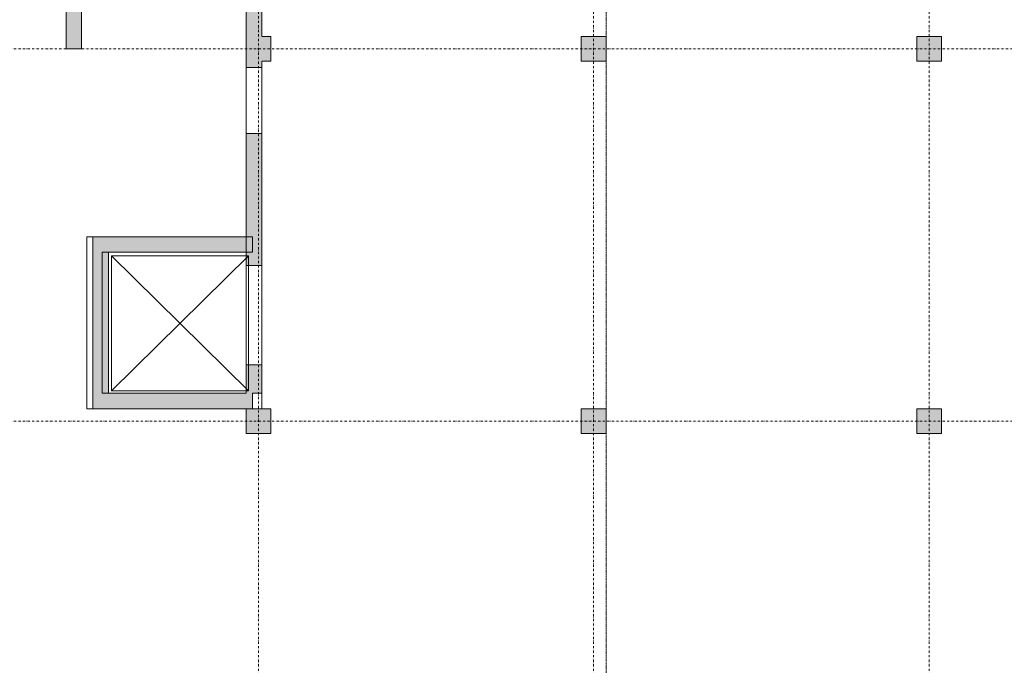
# Model space of a CAD drawing. Header units: centimetres. Extents: x -1589 to 108054, y -205274 to 31709.
# Tile 136 of 256: x 1534 to 3120, y 21203 to 22243. Entities that reach past the tile are written whole.
import ezdxf

# ---------------------------------------------------------------- set-up
doc = ezdxf.new("R2010")
doc.units = ezdxf.units.CM
doc.header["$LTSCALE"] = 0.01
doc.header["$MEASUREMENT"] = 0
for name, pattern in [('Krawędzie ukryte', [27, 20, -7]), ('Kropki i Kreski', [72, 36, -18, 0, -18]), ('Wipeout_Contour', [100, 0, -100])]:
    doc.linetypes.add(name, pattern=pattern)
for name, color, linetype in [('2_słupy.ISTN', 7, 'Continuous'), ('2_umeblowanie.ISTN', 7, 'Continuous'), ('2_ściany wewnętrzne.ISTN', 7, 'Continuous'), ('3_linie 2D .ISTN', 7, 'Continuous'), ('4_osie.ISTN', 7, 'Continuous')]:
    doc.layers.add(name, color=color, linetype=linetype)

msp = doc.modelspace()

# ---------------------------------------------------------------- wipeouts: each hides what was drawn before it
at = {"color": 8, "linetype": 'Wipeout_Contour', "lineweight": 5, "ltscale": 10574.14249}
msp.add_wipeout([(2438.63417, 22176.47927), (2478.63417, 22176.47927), (2478.63417, 22216.47927), (2438.63417, 22216.47927)], dxfattribs=at).dxf.layer = '2_słupy.ISTN'
at = {"color": 8, "linetype": 'Wipeout_Contour', "lineweight": 5, "ltscale": 12610.718871}
msp.add_wipeout([(2979.3314, 22176.47927), (3019.3314, 22176.47927), (3019.3314, 22216.47927), (2979.3314, 22216.47927)], dxfattribs=at).dxf.layer = '2_słupy.ISTN'
at = {"color": 8, "linetype": 'Wipeout_Contour', "lineweight": 5, "ltscale": 9946.241664}
msp.add_wipeout([(2438.63417, 21576.47927), (2478.63417, 21576.47927), (2478.63417, 21616.47927), (2438.63417, 21616.47927)], dxfattribs=at).dxf.layer = '2_słupy.ISTN'
at = {"color": 8, "linetype": 'Wipeout_Contour', "lineweight": 5, "ltscale": 12089.06322}
msp.add_wipeout([(2979.3314, 21576.47927), (3019.3314, 21576.47927), (3019.3314, 21616.47927), (2979.3314, 21616.47927)], dxfattribs=at).dxf.layer = '2_słupy.ISTN'
at = {"color": 8, "linetype": 'Wipeout_Contour', "lineweight": 5, "ltscale": 8268.900386}
msp.add_wipeout([(1608.42299, 22778.53309), (1608.42299, 22196.53309), (1633.42299, 22196.53309), (1633.42299, 22778.53309)], dxfattribs=at).dxf.layer = '2_ściany wewnętrzne.ISTN'
at = {"color": 8, "linetype": 'Wipeout_Contour', "lineweight": 5, "ltscale": 9228.38428}
msp.add_wipeout([(1923.63416, 22776.53309), (1898.63417, 22776.53309), (1898.63417, 22216.47927), (1923.63416, 22216.47927)], dxfattribs=at).dxf.layer = '2_ściany wewnętrzne.ISTN'
at = {"color": 8, "linetype": 'Wipeout_Contour', "lineweight": 5, "ltscale": 5322.208016}
msp.add_wipeout([(1666.63417, 21868.53309), (1641.63417, 21893.53309), (1641.63417, 21868.53309)], dxfattribs=at).dxf.layer = '2_ściany wewnętrzne.ISTN'
at = {"color": 8, "linetype": 'Wipeout_Contour', "lineweight": 5, "ltscale": 5116.697276}
msp.add_wipeout([(1666.63417, 21641.53309), (1641.63417, 21616.53309), (1666.63417, 21616.53309)], dxfattribs=at).dxf.layer = '2_ściany wewnętrzne.ISTN'
at = {"color": 8, "linetype": 'Wipeout_Contour', "lineweight": 5, "ltscale": 5874.442449}
msp.add_wipeout([(1898.63417, 21641.53309), (1923.63417, 21616.53309), (1923.63417, 21641.53309)], dxfattribs=at).dxf.layer = '2_ściany wewnętrzne.ISTN'

# ---------------------------------------------------------------- next in the draw order: hatches: boundary and pattern name
at = {"layer": '2_słupy.ISTN', "linetype": 'Continuous', "lineweight": 5}
for points in [[(2438.63417, 22176.47927), (2478.63417, 22176.47927), (2478.63417, 22216.47927), (2438.63417, 22216.47927)], [(2979.3314, 22176.47927), (3019.3314, 22176.47927), (3019.3314, 22216.47927), (2979.3314, 22216.47927)], [(2438.63417, 21576.47927), (2478.63417, 21576.47927), (2478.63417, 21616.47927), (2438.63417, 21616.47927)], [(2979.3314, 21576.47927), (3019.3314, 21576.47927), (3019.3314, 21616.47927), (2979.3314, 21616.47927)]]:
    msp.add_hatch(color=8, dxfattribs=at).paths.add_polyline_path(points)
at = {"layer": '2_ściany wewnętrzne.ISTN', "linetype": 'Continuous', "lineweight": 5}
for points in [[(1608.42299, 22778.53309), (1608.42299, 22196.53309), (1633.42299, 22196.53309), (1633.42299, 22778.53309)], [(1898.63417, 22776.53309), (1898.63417, 22216.47927), (1923.63416, 22216.47927), (1923.63416, 22776.53309)]]:
    msp.add_hatch(color=8, dxfattribs=at).paths.add_polyline_path(points)

# ---------------------------------------------------------------- next in the draw order: linework, layer by layer
at = {"layer": '2_słupy.ISTN', "color": 8, "linetype": 'Continuous', "lineweight": 5, "flags": 128}
for points in [[(2438.63417, 22176.47927), (2478.63417, 22176.47927), (2478.63417, 22216.47927), (2438.63417, 22216.47927)], [(2438.63417, 22176.47927), (2478.63417, 22176.47927), (2478.63417, 22216.47927), (2438.63417, 22216.47927)], [(2979.3314, 22176.47927), (3019.3314, 22176.47927), (3019.3314, 22216.47927), (2979.3314, 22216.47927)], [(2979.3314, 22176.47927), (3019.3314, 22176.47927), (3019.3314, 22216.47927), (2979.3314, 22216.47927)], [(2438.63417, 21576.47927), (2478.63417, 21576.47927), (2478.63417, 21616.47927), (2438.63417, 21616.47927)], [(2438.63417, 21576.47927), (2478.63417, 21576.47927), (2478.63417, 21616.47927), (2438.63417, 21616.47927)], [(2979.3314, 21576.47927), (3019.3314, 21576.47927), (3019.3314, 21616.47927), (2979.3314, 21616.47927)], [(2979.3314, 21576.47927), (3019.3314, 21576.47927), (3019.3314, 21616.47927), (2979.3314, 21616.47927)]]:
    msp.add_lwpolyline(points, close=True, dxfattribs=at)
at = {"layer": '2_umeblowanie.ISTN', "color": 8, "linetype": 'Krawędzie ukryte', "lineweight": 5}
msp.add_lwpolyline([(2478.63417, 22783.29585), (2478.63417, 20416.12956)], dxfattribs=at)
at = {"layer": '2_ściany wewnętrzne.ISTN', "color": 8, "linetype": 'Continuous', "lineweight": 5, "flags": 128}
for points in [[(1608.42299, 22778.53309), (1608.42299, 22196.53309)], [(1608.42299, 22778.53309), (1608.42299, 22196.53309)], [(1633.42299, 22196.53309), (1633.42299, 22778.53309)], [(1633.42299, 22196.53309), (1633.42299, 22778.53309)], [(1898.63417, 22776.53309), (1898.63417, 22216.47927)], [(1898.63417, 22776.53309), (1898.63417, 22216.47927)], [(1923.63417, 22216.47928), (1923.63417, 22776.53309)], [(1923.63417, 22216.47927), (1923.63417, 22776.53309)], [(1608.42299, 22196.53309), (1633.42299, 22196.53309)], [(1608.42299, 22196.53309), (1633.42299, 22196.53309)]]:
    msp.add_lwpolyline(points, dxfattribs=at)
at = {"layer": '4_osie.ISTN', "color": 7, "linetype": 'Kropki i Kreski', "lineweight": 0, "ltscale": 10}
for p, q in [((2458.63417, 19902.02612), (2458.63417, 23622.03555)), ((2999.3314, 19902.02612), (2999.3314, 23622.03555))]:
    msp.add_line(p, q, dxfattribs=at)

# ---------------------------------------------------------------- next in the draw order: wipeouts: each hides what was drawn before it
at = {"color": 8, "linetype": 'Wipeout_Contour', "lineweight": 5, "ltscale": 8181.192384}
msp.add_wipeout([(1898.63417, 21641.53309), (1923.63416, 21641.53309), (1923.63416, 22176.47927), (1898.63417, 22176.47927)], dxfattribs=at).dxf.layer = '2_ściany wewnętrzne.ISTN'

# ---------------------------------------------------------------- next in the draw order: hatches: boundary and pattern name
at = {"layer": '2_ściany wewnętrzne.ISTN', "linetype": 'Continuous', "lineweight": 5}
msp.add_hatch(color=8, dxfattribs=at).paths.add_polyline_path([(1923.63416, 22176.47927), (1898.63417, 22176.47927), (1898.63417, 22166.16275), (1923.63417, 22166.16275)])

# ---------------------------------------------------------------- next in the draw order: linework, layer by layer
at = {"layer": '2_ściany wewnętrzne.ISTN', "color": 8, "linetype": 'Continuous', "lineweight": 5}
for p, q in [((1923.63417, 22166.16275), (1898.63417, 22166.16275)), ((1923.63417, 22166.16275), (1898.63417, 22166.16275)), ((1923.63417, 22060.16275), (1898.63417, 22060.16275)), ((1923.63417, 22060.16275), (1898.63417, 22060.16275)), ((1923.63417, 21847.44459), (1898.63417, 21847.44459)), ((1923.63417, 21847.44459), (1898.63417, 21847.44459)), ((1923.63417, 21687.44459), (1898.63417, 21687.44459)), ((1923.63417, 21687.44459), (1898.63417, 21687.44459))]:
    msp.add_line(p, q, dxfattribs=at)
at = {"layer": '2_ściany wewnętrzne.ISTN', "color": 8, "linetype": 'Continuous', "lineweight": 5, "flags": 128}
for points in [[(1898.63417, 22176.47927), (1898.63417, 21893.53309)], [(1898.63417, 22176.47927), (1898.63417, 22166.16275)], [(1923.63417, 21616.53309), (1923.63417, 22176.47927)], [(1923.63417, 22166.16275), (1923.63417, 22176.47927)], [(1923.63417, 21847.4446), (1923.63417, 22060.16274)], [(1908.63417, 21893.53309), (1908.63417, 21868.53309)], [(1898.63417, 21868.53309), (1898.63417, 21641.53309)]]:
    msp.add_lwpolyline(points, dxfattribs=at)

# ---------------------------------------------------------------- next in the draw order: wipeouts: each hides what was drawn before it
at = {"color": 8, "linetype": 'Wipeout_Contour', "lineweight": 5, "ltscale": 8646.489252}
msp.add_wipeout([(1938.63417, 22216.47927), (1923.63416, 22216.47927), (1923.63416, 22176.47927), (1938.63417, 22176.47927)], dxfattribs=at).dxf.layer = '2_słupy.ISTN'
at = {"color": 8, "linetype": 'Wipeout_Contour', "lineweight": 5, "ltscale": 5845.587999}
msp.add_wipeout([(1898.63417, 21616.53309), (1923.63417, 21616.53309), (1898.63417, 21641.53309)], dxfattribs=at).dxf.layer = '2_ściany wewnętrzne.ISTN'

# ---------------------------------------------------------------- next in the draw order: linework, layer by layer
at = {"layer": '2_ściany wewnętrzne.ISTN', "color": 8, "linetype": 'Continuous', "lineweight": 5, "flags": 128}
for points in [[(1923.63417, 21641.53309), (1923.63417, 21687.44459)], [(1908.63417, 21641.53309), (1923.63417, 21641.53309)], [(1908.63417, 21616.53309), (1908.63417, 21641.53309)], [(1923.63417, 21616.53309), (1898.63417, 21616.53309)]]:
    msp.add_lwpolyline(points, dxfattribs=at)

# ---------------------------------------------------------------- next in the draw order: wipeouts: each hides what was drawn before it
at = {"color": 8, "linetype": 'Wipeout_Contour', "lineweight": 5, "ltscale": 8575.110891}
msp.add_wipeout([(1898.63417, 22176.47927), (1923.63416, 22176.47927), (1923.63416, 22216.47927), (1898.63417, 22216.47927)], dxfattribs=at).dxf.layer = '2_słupy.ISTN'

# ---------------------------------------------------------------- next in the draw order: hatches: boundary and pattern name
at = {"layer": '2_słupy.ISTN', "linetype": 'Continuous', "lineweight": 5}
for points in [[(1898.63417, 22176.47927), (1923.63416, 22176.47927), (1923.63416, 22216.47927), (1898.63417, 22216.47927)], [(1938.63417, 22216.47927), (1923.63416, 22216.47927), (1923.63416, 22176.47927), (1938.63417, 22176.47927)]]:
    msp.add_hatch(color=8, dxfattribs=at).paths.add_polyline_path(points)

# ---------------------------------------------------------------- next in the draw order: linework, layer by layer
at = {"layer": '2_słupy.ISTN', "color": 8, "linetype": 'Continuous', "lineweight": 5, "flags": 128}
for points in [[(1898.63417, 22216.47927), (1898.63417, 22176.47927)], [(1898.63417, 22216.47927), (1898.63417, 22176.47927)], [(1938.63417, 22216.47927), (1923.63416, 22216.47927)], [(1923.63416, 22176.47927), (1938.63417, 22176.47927), (1938.63417, 22216.47927)], [(1938.63417, 22216.47927), (1923.63416, 22216.47927)], [(1923.63416, 22176.47927), (1938.63417, 22176.47927), (1938.63417, 22216.47927)]]:
    msp.add_lwpolyline(points, dxfattribs=at)
at = {"layer": '4_osie.ISTN', "color": 7, "linetype": 'Kropki i Kreski', "lineweight": 0, "ltscale": 10}
msp.add_line((3732.51489, 22196.47927), (-339.90098, 22196.47927), dxfattribs=at)

# ---------------------------------------------------------------- next in the draw order: wipeouts: each hides what was drawn before it
at = {"color": 8, "linetype": 'Wipeout_Contour', "lineweight": 5, "ltscale": 7311.898949}
msp.add_wipeout([(1898.63417, 21641.53309), (1666.63417, 21641.53309), (1666.63417, 21616.53309), (1898.63417, 21616.53309)], dxfattribs=at).dxf.layer = '2_ściany wewnętrzne.ISTN'

# ---------------------------------------------------------------- next in the draw order: hatches: boundary and pattern name
at = {"layer": '2_ściany wewnętrzne.ISTN', "linetype": 'Continuous', "lineweight": 5}
for points in [[(1898.63417, 21641.53309), (1923.63417, 21641.53309), (1923.63417, 21687.4446), (1898.63417, 21687.4446)], [(1676.63417, 21616.53309), (1908.63417, 21616.53309), (1908.63417, 21641.53309), (1676.63417, 21641.53309)]]:
    msp.add_hatch(color=8, dxfattribs=at).paths.add_polyline_path(points)

# ---------------------------------------------------------------- next in the draw order: linework, layer by layer
at = {"layer": '2_ściany wewnętrzne.ISTN', "color": 8, "linetype": 'Continuous', "lineweight": 5, "flags": 128}
for points in [[(1898.63417, 21687.44459), (1898.63417, 21641.53309)], [(1898.63417, 21641.53309), (1666.63417, 21641.53309)], [(1898.63417, 21641.53309), (1676.63417, 21641.53309)], [(1641.63417, 21616.53309), (1898.63417, 21616.53309)]]:
    msp.add_lwpolyline(points, dxfattribs=at)
at = {"layer": '3_linie 2D .ISTN', "color": 8, "linetype": 'Continuous', "lineweight": 5}
msp.add_line((1902.49954, 21645.34455), (1681.3418, 21645.34455), dxfattribs=at)

# ---------------------------------------------------------------- next in the draw order: wipeouts: each hides what was drawn before it
at = {"color": 8, "linetype": 'Wipeout_Contour', "lineweight": 5, "ltscale": 5099.545621}
msp.add_wipeout([(1641.63417, 21641.53309), (1641.63417, 21616.53309), (1666.63417, 21641.53309)], dxfattribs=at).dxf.layer = '2_ściany wewnętrzne.ISTN'

# ---------------------------------------------------------------- next in the draw order: linework, layer by layer
at = {"layer": '2_ściany wewnętrzne.ISTN', "color": 8, "linetype": 'Continuous', "lineweight": 5, "flags": 128}
for points in [[(1641.63417, 21616.53309), (1641.63417, 21641.53309)], [(1651.63417, 21616.53309), (1908.63417, 21616.53309)]]:
    msp.add_lwpolyline(points, dxfattribs=at)

# ---------------------------------------------------------------- next in the draw order: wipeouts: each hides what was drawn before it
at = {"color": 8, "linetype": 'Wipeout_Contour', "lineweight": 5, "ltscale": 7817.16701}
msp.add_wipeout([(1898.63417, 21576.47927), (1938.63417, 21576.47927), (1938.63417, 21616.47927), (1898.63417, 21616.47927)], dxfattribs=at).dxf.layer = '2_słupy.ISTN'
at = {"color": 8, "linetype": 'Wipeout_Contour', "lineweight": 5, "ltscale": 6960.859662}
msp.add_wipeout([(1666.63417, 21641.53309), (1666.63417, 21868.53309), (1641.63417, 21868.53309), (1641.63417, 21641.53309)], dxfattribs=at).dxf.layer = '2_ściany wewnętrzne.ISTN'

# ---------------------------------------------------------------- next in the draw order: hatches: boundary and pattern name
at = {"layer": '2_słupy.ISTN', "linetype": 'Continuous', "lineweight": 5}
msp.add_hatch(color=8, dxfattribs=at).paths.add_polyline_path([(1898.63417, 21576.47927), (1938.63417, 21576.47927), (1938.63417, 21616.47927), (1898.63417, 21616.47927)])
at = {"layer": '2_ściany wewnętrzne.ISTN', "linetype": 'Continuous', "lineweight": 5}
for points in [[(1676.63417, 21641.53309), (1651.63417, 21616.53309), (1676.63417, 21616.53309)], [(1651.63417, 21641.53309), (1651.63417, 21616.53309), (1676.63417, 21641.53309)]]:
    msp.add_hatch(color=8, dxfattribs=at).paths.add_polyline_path(points)

# ---------------------------------------------------------------- next in the draw order: linework, layer by layer
at = {"layer": '2_słupy.ISTN', "color": 8, "linetype": 'Continuous', "lineweight": 5, "flags": 128}
msp.add_lwpolyline([(1898.63417, 21576.47927), (1938.63417, 21576.47927), (1938.63417, 21616.47927), (1898.63417, 21616.47927)], close=True, dxfattribs=at)
msp.add_lwpolyline([(1898.63417, 21576.47927), (1938.63417, 21576.47927), (1938.63417, 21616.47927), (1898.63417, 21616.47927)], close=True, dxfattribs=at)
at = {"layer": '2_ściany wewnętrzne.ISTN', "color": 8, "linetype": 'Continuous', "lineweight": 5, "flags": 128}
for points in [[(1641.63417, 21893.53309), (1641.63417, 21641.53309)], [(1666.63417, 21641.53309), (1666.63417, 21868.53309)], [(1651.63417, 21616.53309), (1651.63417, 21641.53309)]]:
    msp.add_lwpolyline(points, dxfattribs=at)
at = {"layer": '4_osie.ISTN', "color": 7, "linetype": 'Kropki i Kreski', "lineweight": 0, "ltscale": 10}
for p, q in [((1918.63417, 19902.02612), (1918.63417, 23622.03555)), ((3732.51489, 21596.47927), (-339.90098, 21596.47927))]:
    msp.add_line(p, q, dxfattribs=at)

# ---------------------------------------------------------------- next in the draw order: wipeouts: each hides what was drawn before it
at = {"color": 8, "linetype": 'Wipeout_Contour', "lineweight": 5, "ltscale": 5354.099505}
msp.add_wipeout([(1666.63417, 21893.53309), (1641.63417, 21893.53309), (1666.63417, 21868.53309)], dxfattribs=at).dxf.layer = '2_ściany wewnętrzne.ISTN'

# ---------------------------------------------------------------- next in the draw order: linework, layer by layer
at = {"layer": '2_ściany wewnętrzne.ISTN', "color": 8, "linetype": 'Continuous', "lineweight": 5, "flags": 128}
for points in [[(1641.63417, 21893.53309), (1666.63417, 21893.53309)], [(1651.63417, 21893.53309), (1651.63417, 21641.53309)]]:
    msp.add_lwpolyline(points, dxfattribs=at)

# ---------------------------------------------------------------- next in the draw order: wipeouts: each hides what was drawn before it
at = {"color": 8, "linetype": 'Wipeout_Contour', "lineweight": 5, "ltscale": 7599.32181}
msp.add_wipeout([(1666.63417, 21868.53309), (1898.63417, 21868.53309), (1898.63417, 21893.53309), (1666.63417, 21893.53309)], dxfattribs=at).dxf.layer = '2_ściany wewnętrzne.ISTN'

# ---------------------------------------------------------------- next in the draw order: hatches: boundary and pattern name
at = {"layer": '2_ściany wewnętrzne.ISTN', "linetype": 'Continuous', "lineweight": 5}
for points in [[(1898.63417, 21847.44459), (1923.63417, 21847.44459), (1923.63417, 22060.16274), (1898.63417, 22060.16274)], [(1676.63417, 21868.53309), (1651.63417, 21893.53309), (1651.63417, 21868.53309)], [(1676.63417, 21893.53309), (1651.63417, 21893.53309), (1676.63417, 21868.53309)], [(1676.63417, 21868.53309), (1908.63417, 21868.53309), (1908.63417, 21893.53309), (1676.63417, 21893.53309)], [(1676.63417, 21641.53309), (1676.63417, 21868.53309), (1651.63417, 21868.53309), (1651.63417, 21641.53309)]]:
    msp.add_hatch(color=8, dxfattribs=at).paths.add_polyline_path(points)

# ---------------------------------------------------------------- next in the draw order: linework, layer by layer
at = {"layer": '2_ściany wewnętrzne.ISTN', "color": 8, "linetype": 'Continuous', "lineweight": 5, "flags": 128}
for points in [[(1898.63417, 22060.16274), (1898.63417, 21847.4446)], [(1651.63417, 21893.53309), (1676.63417, 21893.53309)], [(1898.63417, 21893.53309), (1666.63417, 21893.53309)], [(1908.63417, 21893.53309), (1676.63417, 21893.53309)], [(1666.63417, 21868.53309), (1898.63417, 21868.53309)], [(1676.63417, 21641.53309), (1676.63417, 21868.53309)], [(1676.63417, 21868.53309), (1908.63417, 21868.53309)]]:
    msp.add_lwpolyline(points, dxfattribs=at)
at = {"layer": '3_linie 2D .ISTN', "color": 8, "linetype": 'Continuous', "lineweight": 5}
for p, q in [((1681.3418, 21862.67684), (1902.49954, 21862.67684)), ((1681.3418, 21645.34455), (1681.3418, 21862.67684)), ((1902.49954, 21862.67684), (1681.3418, 21645.34455)), ((1681.3418, 21862.67684), (1902.49954, 21645.34455)), ((1902.49954, 21862.67684), (1902.49954, 21645.34455))]:
    msp.add_line(p, q, dxfattribs=at)

doc.saveas('drawing.dxf')
